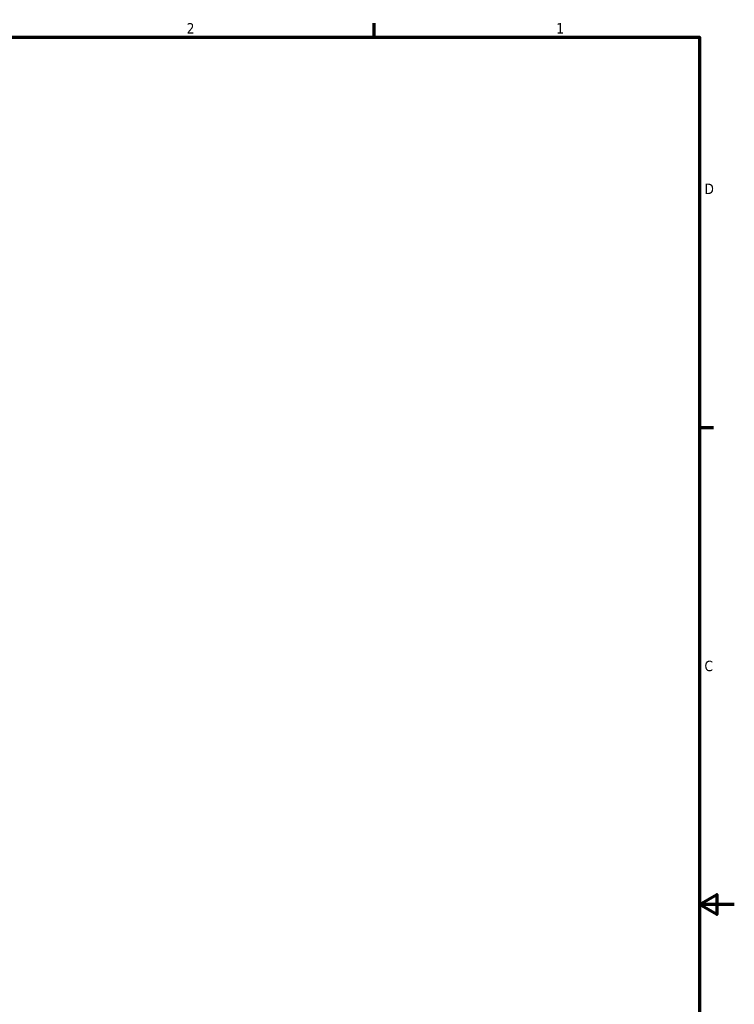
# Model space of a CAD drawing. Header units: inches. Extents: x 0 to 102, y 2 to 64.
# Tile 13 of 13: x 77 to 102, y 30 to 64. Entities that reach past the tile are written whole.
import ezdxf

# ---------------------------------------------------------------- set-up
doc = ezdxf.new("R2010")
doc.units = ezdxf.units.IN
doc.header["$LTSCALE"] = 3
doc.header["$MEASUREMENT"] = 0
doc.layers.add('Border (ANSI)', color=7, linetype='Continuous', lineweight=70)
doc.styles.add('Note Text (ANSI)', font='tahoma.ttf')

# ---------------------------------------------------------------- blocks, each defined once
blk = doc.blocks.new('Borders Default Border')
at = {"layer": 'Border (ANSI)'}
for p, q in [((29.75, 21), (29.75, 21.16)), ((33.5, 16.5), (33.66, 16.5))]:
    blk.add_line(p, q, dxfattribs=at)
at = {"layer": 'Border (ANSI)', "flags": 128}
for points in [[(0.5, 1), (0.5, 21), (33.5, 21), (33.5, 1), (0.5, 1)], [(33.9, 11), (33.5, 11), (33.7, 11.115), (33.7, 10.885), (33.5, 11)]]:
    blk.add_lwpolyline(points, dxfattribs=at)
at = {"layer": 'Border (ANSI)', "char_height": 0.12, "attachment_point": 7, "style": 'Note Text (ANSI)'}
for s, insert in [('2', (27.589, 21.04)), ('1', (31.848, 21.04)), ('D', (33.556, 19.19)), ('C', (33.556, 13.688))]:
    blk.add_mtext(s, dxfattribs=dict(at, insert=insert))

msp = doc.modelspace()

# ---------------------------------------------------------------- block references
at = {"xscale": 3, "yscale": 3, "zscale": 3}
msp.add_blockref('Borders Default Border', (0, 0), dxfattribs=at)

doc.saveas('drawing.dxf')
